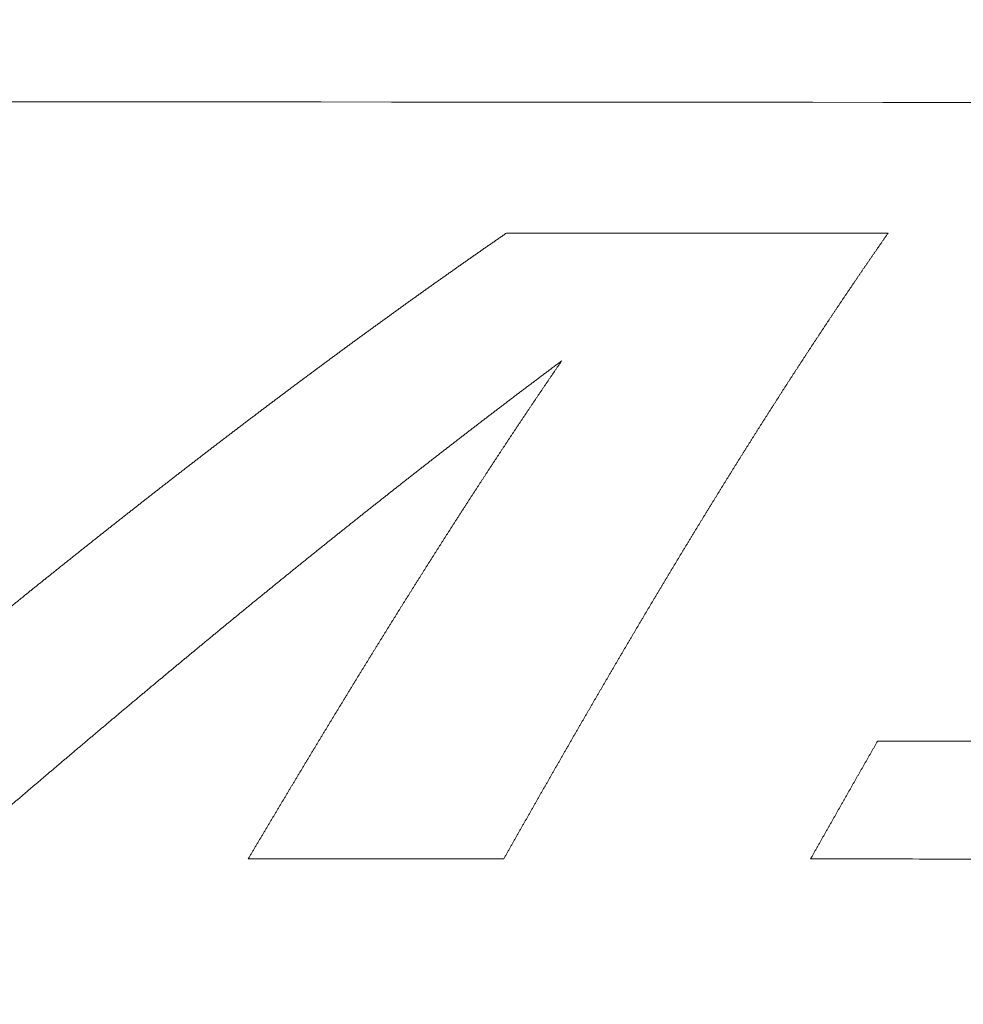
# Model space of a CAD drawing. Header units: millimetres. Extents: x 0 to 594, y 0 to 420.
# Tile 142 of 256: x 291.3 to 295.27, y 161.74 to 165.88. Entities that reach past the tile are written whole.
import ezdxf

# ---------------------------------------------------------------- set-up
doc = ezdxf.new("R2010")
doc.units = ezdxf.units.MM
doc.layers.add('1', color=7, linetype='Continuous', true_color=0xffffff)
doc.styles.add('Arial', font='txt')
doc.dimstyles.get("Standard").update_dxf_attribs({"dimtxt": 0.18, "dimasz": 0.18, "dimexe": 0.18, "dimexo": 0.0625, "dimgap": 0.09, "dimtad": 0, "dimtih": 1, "dimtoh": 1, "dimdec": 4, "dimzin": 0, "dimdsep": 46, "dimtxsty": 'Standard', "dimcen": 0.09, "dimadec": 0, "dimazin": 0, "dimtfac": 1, "dimtdec": 4, "dimtofl": 0, "dimtmove": 0, "dimatfit": 3, "dimfxl": 0, "dimtolj": 1, "dimtzin": 0, "dimarcsym": 0})

# ---------------------------------------------------------------- blocks, each defined once
blk = doc.blocks.new('_U8')
at = {"layer": '1', "color": 18, "lineweight": 18}
for p, q in [((226.9039, 215.3984), (226.9039, 196.8912)), ((318.5034, 149.327), (318.5034, 200.8912)), ((226.9039, 198.8912), (243.5405, 198.8912)), ((318.5034, 198.8912), (301.8668, 198.8912))]:
    blk.add_line(p, q, dxfattribs=at)
at = {"layer": '1', "color": 18}
for points in [[(226.9039, 198.8912), (230.4039, 199.8291), (230.4039, 197.9534)], [(318.5034, 198.8912), (315.0034, 197.9534), (315.0034, 199.8291)]]:
    blk.add_solid(points, dxfattribs=at)
at = {"layer": '1', "color": 18, "linetype": 'Continuous', "lineweight": 13, "char_height": 3.5, "attachment_point": 7, "line_spacing_factor": 1.047437, "style": 'Arial'}
for s, insert in [('\\fArial|b0|i0;\\W1.0000;LCG (DRY WEIGHT)', (255.1731, 196.2555)), ('\\fArial|b0|i0;\\W1.0000;1.8', (245.226, 196.2555))]:
    blk.add_mtext(s, dxfattribs=dict(at, insert=insert))
blk = doc.blocks.new('_U12')
at = {"layer": '1', "color": 18, "lineweight": 18}
for p, q in [((226.9039, 215.3984), (336.0772, 215.3984)), ((334.0772, 215.3984), (334.0772, 177.5008)), ((334.0772, 127.4368), (334.0772, 165.3344)), ((257.5135, 127.4368), (336.0772, 127.4368))]:
    blk.add_line(p, q, dxfattribs=at)
at = {"layer": '1', "color": 18}
for points in [[(334.0772, 215.3984), (335.015, 211.8984), (333.1393, 211.8984)], [(334.0772, 127.4368), (333.1393, 130.9368), (335.015, 130.9368)]]:
    blk.add_solid(points, dxfattribs=at)
at = {"layer": '1', "color": 18, "linetype": 'Continuous', "lineweight": 13, "char_height": 3.5, "attachment_point": 7, "rotation": 90, "line_spacing_factor": 1.047437, "style": 'Arial'}
for s, insert in [('\\fArial|b0|i0;\\W1.0000;LIFTING STROPS* EYE', (344.118, 145.1241)), ('\\fArial|b0|i0;\\W1.0000;1.76', (337.056, 166.9919))]:
    blk.add_mtext(s, dxfattribs=dict(at, insert=insert))

msp = doc.modelspace()

# ---------------------------------------------------------------- linework, layer by layer
at = {"layer": '1', "color": 155, "linetype": 'Continuous', "lineweight": 18}
msp.add_open_spline([(261.8275, 165.5564), (274.4391, 165.5484), (287.0508, 165.5407), (299.6624, 165.5328)], degree=3, dxfattribs=at)
at = {"layer": '1', "color": 155, "linetype": 'Continuous', "lineweight": 13}
for points, knots in [([(290.7787, 163.0164), (290.783, 163.0199), (290.7915, 163.027), (290.8042, 163.0376), (290.817, 163.0482), (290.8298, 163.0587), (290.8425, 163.0693), (290.8553, 163.0798), (290.8681, 163.0904), (290.8808, 163.1009), (290.8936, 163.1115), (290.9064, 163.122), (290.9191, 163.1325), (290.9319, 163.143), (290.9447, 163.1535), (290.9574, 163.164), (290.9702, 163.1745), (290.983, 163.185), (290.9957, 163.1955), (291.0085, 163.206), (291.0213, 163.2165), (291.034, 163.2269), (291.0468, 163.2374), (291.0596, 163.2478), (291.0723, 163.2583), (291.0851, 163.2687), (291.0979, 163.2792), (291.1106, 163.2896), (291.1234, 163.3), (291.1362, 163.3104), (291.1489, 163.3208), (291.1617, 163.3312), (291.1745, 163.3416), (291.1873, 163.352), (291.2, 163.3624), (291.2128, 163.3728), (291.2256, 163.3831), (291.2384, 163.3935), (291.2511, 163.4038), (291.2639, 163.4142), (291.2767, 163.4245), (291.2894, 163.4349), (291.3022, 163.4452), (291.315, 163.4555), (291.3278, 163.4658), (291.3406, 163.4761), (291.3533, 163.4864), (291.3661, 163.4967), (291.3789, 163.507), (291.3917, 163.5173), (291.4044, 163.5275), (291.4172, 163.5378), (291.43, 163.548), (291.4428, 163.5583), (291.4556, 163.5685), (291.4684, 163.5788), (291.4811, 163.589), (291.4939, 163.5992), (291.5067, 163.6094), (291.5195, 163.6196), (291.5323, 163.6298), (291.5451, 163.64), (291.5578, 163.6502), (291.5706, 163.6604), (291.5834, 163.6705), (291.5962, 163.6807), (291.609, 163.6908), (291.6218, 163.701), (291.6346, 163.7111), (291.6474, 163.7213), (291.6602, 163.7314), (291.673, 163.7415), (291.6858, 163.7516), (291.6986, 163.7617), (291.7114, 163.7718), (291.7242, 163.7819), (291.737, 163.7919), (291.7498, 163.802), (291.7626, 163.8121), (291.7754, 163.8221), (291.7882, 163.8322), (291.801, 163.8422), (291.8138, 163.8522), (291.8266, 163.8623), (291.8394, 163.8723), (291.8522, 163.8823), (291.865, 163.8923), (291.8778, 163.9023), (291.8906, 163.9123), (291.9034, 163.9222), (291.9162, 163.9322), (291.9291, 163.9422), (291.9419, 163.9521), (291.9547, 163.9621), (291.9675, 163.972), (291.9803, 163.9819), (291.9931, 163.9918), (292.006, 164.0018), (292.0188, 164.0117), (292.0316, 164.0216), (292.0444, 164.0314), (292.0573, 164.0413), (292.0701, 164.0512), (292.0829, 164.0611), (292.0957, 164.0709), (292.1086, 164.0808), (292.1214, 164.0906), (292.1342, 164.1004), (292.1471, 164.1102), (292.1599, 164.1201), (292.1727, 164.1299), (292.1856, 164.1397), (292.1984, 164.1495), (292.2113, 164.1592), (292.2241, 164.169), (292.2369, 164.1788), (292.2498, 164.1885), (292.2626, 164.1983), (292.2755, 164.208), (292.2883, 164.2177), (292.3012, 164.2275), (292.314, 164.2372), (292.3269, 164.2469), (292.3397, 164.2566), (292.3526, 164.2663), (292.3654, 164.2759), (292.3783, 164.2856), (292.3912, 164.2953), (292.404, 164.3049), (292.4169, 164.3146), (292.4298, 164.3242), (292.4426, 164.3338), (292.4555, 164.3435), (292.4684, 164.3531), (292.4812, 164.3627), (292.4941, 164.3723), (292.507, 164.3818), (292.5199, 164.3914), (292.5327, 164.401), (292.5456, 164.4105), (292.5585, 164.4201), (292.5714, 164.4296), (292.5843, 164.4392), (292.5972, 164.4487), (292.61, 164.4582), (292.6229, 164.4677), (292.6358, 164.4772), (292.6487, 164.4867), (292.6616, 164.4962), (292.6745, 164.5056), (292.6874, 164.5151), (292.7003, 164.5245), (292.7132, 164.534), (292.7261, 164.5434), (292.739, 164.5528), (292.7519, 164.5622), (292.7648, 164.5716), (292.7777, 164.581), (292.7907, 164.5904), (292.8036, 164.5998), (292.8165, 164.6092), (292.8294, 164.6185), (292.8423, 164.6279), (292.8553, 164.6372), (292.8682, 164.6466), (292.8811, 164.6559), (292.894, 164.6652), (292.907, 164.6745), (292.9199, 164.6838), (292.9328, 164.6931), (292.9458, 164.7024), (292.9587, 164.7116), (292.9717, 164.7209), (292.9846, 164.7301), (292.9975, 164.7394), (293.0105, 164.7486), (293.0234, 164.7578), (293.0364, 164.767), (293.0493, 164.7762), (293.0623, 164.7854), (293.0753, 164.7946), (293.0882, 164.8038), (293.1012, 164.8129), (293.1141, 164.8221), (293.1271, 164.8312), (293.1401, 164.8404), (293.1531, 164.8495), (293.166, 164.8586), (293.179, 164.8677), (293.192, 164.8768), (293.205, 164.8859), (293.2179, 164.895), (293.2309, 164.904), (293.2439, 164.9131), (293.2569, 164.9221), (293.2699, 164.9312), (293.2829, 164.9402), (293.2959, 164.9492), (293.3089, 164.9582), (293.3219, 164.9672), (293.3349, 164.9762), (293.3436, 164.9822), (293.3479, 164.9852)], [0, 0, 0, 0, 0.005, 0.01, 0.015, 0.02, 0.025, 0.03, 0.035, 0.04, 0.045, 0.05, 0.055001, 0.060001, 0.065001, 0.070001, 0.075001, 0.080001, 0.085001, 0.090001, 0.095002, 0.100002, 0.105002, 0.110002, 0.115002, 0.120002, 0.125003, 0.130003, 0.135003, 0.140003, 0.145003, 0.150004, 0.155004, 0.160004, 0.165004, 0.170004, 0.175005, 0.180005, 0.185005, 0.190005, 0.195005, 0.200006, 0.205006, 0.210006, 0.215006, 0.220007, 0.225007, 0.230007, 0.235007, 0.240007, 0.245008, 0.250008, 0.255008, 0.260008, 0.265009, 0.270009, 0.275009, 0.280009, 0.28501, 0.29001, 0.29501, 0.30001, 0.30501, 0.310011, 0.315011, 0.320011, 0.325011, 0.330011, 0.335012, 0.340012, 0.345012, 0.350012, 0.355012, 0.360012, 0.365013, 0.370013, 0.375013, 0.380013, 0.385013, 0.390013, 0.395014, 0.400014, 0.405014, 0.410014, 0.415014, 0.420014, 0.425014, 0.430014, 0.435015, 0.440015, 0.445015, 0.450015, 0.455015, 0.460015, 0.465015, 0.470015, 0.475015, 0.480015, 0.485015, 0.490015, 0.495015, 0.500015, 0.505015, 0.510015, 0.515015, 0.520015, 0.525015, 0.530015, 0.535015, 0.540015, 0.545015, 0.550015, 0.555015, 0.560015, 0.565015, 0.570015, 0.575015, 0.580015, 0.585015, 0.590015, 0.595015, 0.600015, 0.605015, 0.610014, 0.615014, 0.620014, 0.625014, 0.630014, 0.635014, 0.640014, 0.645014, 0.650013, 0.655013, 0.660013, 0.665013, 0.670013, 0.675013, 0.680012, 0.685012, 0.690012, 0.695012, 0.700012, 0.705011, 0.710011, 0.715011, 0.720011, 0.725011, 0.73001, 0.73501, 0.74001, 0.74501, 0.750009, 0.755009, 0.760009, 0.765009, 0.770008, 0.775008, 0.780008, 0.785008, 0.790007, 0.795007, 0.800007, 0.805007, 0.810006, 0.815006, 0.820006, 0.825006, 0.830005, 0.835005, 0.840005, 0.845005, 0.850004, 0.855004, 0.860004, 0.865004, 0.870004, 0.875003, 0.880003, 0.885003, 0.890003, 0.895002, 0.900002, 0.905002, 0.910002, 0.915002, 0.920002, 0.925001, 0.930001, 0.935001, 0.940001, 0.945001, 0.950001, 0.955001, 0.96, 0.965, 0.97, 0.975, 0.98, 0.985, 0.99, 0.995, 1, 1, 1, 1]), ([(294.9548, 164.9849), (294.9526, 164.9817), (294.9482, 164.9755), (294.9417, 164.9662), (294.9352, 164.9568), (294.9287, 164.9474), (294.9222, 164.938), (294.9157, 164.9286), (294.9092, 164.9192), (294.9027, 164.9098), (294.8961, 164.9004), (294.8896, 164.891), (294.8831, 164.8815), (294.8766, 164.8721), (294.8702, 164.8626), (294.8637, 164.8532), (294.8572, 164.8437), (294.8507, 164.8342), (294.8442, 164.8247), (294.8377, 164.8152), (294.8312, 164.8057), (294.8247, 164.7962), (294.8183, 164.7866), (294.8118, 164.7771), (294.8053, 164.7675), (294.7988, 164.758), (294.7924, 164.7484), (294.7859, 164.7388), (294.7794, 164.7293), (294.773, 164.7197), (294.7665, 164.7101), (294.76, 164.7004), (294.7536, 164.6908), (294.7471, 164.6812), (294.7407, 164.6716), (294.7342, 164.6619), (294.7277, 164.6523), (294.7213, 164.6426), (294.7148, 164.6329), (294.7084, 164.6232), (294.7019, 164.6136), (294.6955, 164.6039), (294.6891, 164.5941), (294.6826, 164.5844), (294.6762, 164.5747), (294.6697, 164.565), (294.6633, 164.5552), (294.6569, 164.5455), (294.6504, 164.5357), (294.644, 164.5259), (294.6376, 164.5162), (294.6311, 164.5064), (294.6247, 164.4966), (294.6183, 164.4868), (294.6119, 164.477), (294.6054, 164.4671), (294.599, 164.4573), (294.5926, 164.4475), (294.5862, 164.4376), (294.5798, 164.4278), (294.5734, 164.4179), (294.5669, 164.408), (294.5605, 164.3982), (294.5541, 164.3883), (294.5477, 164.3784), (294.5413, 164.3685), (294.5349, 164.3586), (294.5285, 164.3486), (294.5221, 164.3387), (294.5157, 164.3288), (294.5093, 164.3188), (294.5029, 164.3089), (294.4965, 164.2989), (294.4901, 164.2889), (294.4837, 164.2789), (294.4773, 164.269), (294.4709, 164.259), (294.4645, 164.249), (294.4581, 164.2389), (294.4517, 164.2289), (294.4454, 164.2189), (294.439, 164.2089), (294.4326, 164.1988), (294.4262, 164.1888), (294.4198, 164.1787), (294.4134, 164.1686), (294.4071, 164.1585), (294.4007, 164.1485), (294.3943, 164.1384), (294.3879, 164.1283), (294.3816, 164.1181), (294.3752, 164.108), (294.3688, 164.0979), (294.3624, 164.0878), (294.3561, 164.0776), (294.3497, 164.0675), (294.3433, 164.0573), (294.337, 164.0471), (294.3306, 164.037), (294.3242, 164.0268), (294.3179, 164.0166), (294.3115, 164.0064), (294.3051, 163.9962), (294.2988, 163.986), (294.2924, 163.9757), (294.2861, 163.9655), (294.2797, 163.9553), (294.2733, 163.945), (294.267, 163.9348), (294.2606, 163.9245), (294.2543, 163.9142), (294.2479, 163.904), (294.2416, 163.8937), (294.2352, 163.8834), (294.2289, 163.8731), (294.2225, 163.8628), (294.2162, 163.8524), (294.2098, 163.8421), (294.2035, 163.8318), (294.1971, 163.8215), (294.1908, 163.8111), (294.1844, 163.8007), (294.1781, 163.7904), (294.1718, 163.78), (294.1654, 163.7696), (294.1591, 163.7593), (294.1527, 163.7489), (294.1464, 163.7385), (294.1401, 163.7281), (294.1337, 163.7176), (294.1274, 163.7072), (294.121, 163.6968), (294.1147, 163.6863), (294.1084, 163.6759), (294.102, 163.6655), (294.0957, 163.655), (294.0894, 163.6445), (294.083, 163.634), (294.0767, 163.6236), (294.0704, 163.6131), (294.064, 163.6026), (294.0577, 163.5921), (294.0514, 163.5816), (294.045, 163.571), (294.0387, 163.5605), (294.0324, 163.55), (294.0261, 163.5395), (294.0197, 163.5289), (294.0134, 163.5183), (294.0071, 163.5078), (294.0008, 163.4972), (293.9944, 163.4866), (293.9881, 163.4761), (293.9818, 163.4655), (293.9755, 163.4549), (293.9691, 163.4443), (293.9628, 163.4337), (293.9565, 163.423), (293.9502, 163.4124), (293.9438, 163.4018), (293.9375, 163.3911), (293.9312, 163.3805), (293.9249, 163.3698), (293.9186, 163.3592), (293.9122, 163.3485), (293.9059, 163.3378), (293.8996, 163.3272), (293.8933, 163.3165), (293.887, 163.3058), (293.8806, 163.2951), (293.8743, 163.2844), (293.868, 163.2736), (293.8617, 163.2629), (293.8554, 163.2522), (293.8491, 163.2415), (293.8427, 163.2307), (293.8364, 163.22), (293.8301, 163.2092), (293.8238, 163.1985), (293.8175, 163.1877), (293.8112, 163.1769), (293.8048, 163.1661), (293.7985, 163.1553), (293.7922, 163.1445), (293.7859, 163.1337), (293.7796, 163.1229), (293.7733, 163.1121), (293.7669, 163.1013), (293.7606, 163.0905), (293.7543, 163.0796), (293.748, 163.0688), (293.7417, 163.0579), (293.7354, 163.0471), (293.729, 163.0362), (293.7227, 163.0254), (293.7164, 163.0145), (293.7101, 163.0036), (293.7038, 162.9927), (293.6975, 162.9818), (293.6912, 162.9709), (293.6848, 162.96), (293.6785, 162.9491), (293.6722, 162.9382), (293.6659, 162.9273), (293.6596, 162.9163), (293.6533, 162.9054), (293.647, 162.8944), (293.6406, 162.8835), (293.6343, 162.8725), (293.628, 162.8616), (293.6217, 162.8506), (293.6154, 162.8396), (293.6091, 162.8287), (293.6027, 162.8177), (293.5964, 162.8067), (293.5901, 162.7957), (293.5838, 162.7847), (293.5775, 162.7737), (293.5711, 162.7626), (293.5648, 162.7516), (293.5585, 162.7406), (293.5522, 162.7296), (293.5459, 162.7185), (293.5396, 162.7075), (293.5332, 162.6964), (293.5269, 162.6854), (293.5206, 162.6743), (293.5143, 162.6632), (293.508, 162.6522), (293.5016, 162.6411), (293.4953, 162.63), (293.489, 162.6189), (293.4827, 162.6078), (293.4763, 162.5967), (293.47, 162.5856), (293.4637, 162.5745), (293.4574, 162.5633), (293.451, 162.5522), (293.4447, 162.5411), (293.4384, 162.5299), (293.4321, 162.5188), (293.4257, 162.5076), (293.4194, 162.4965), (293.4131, 162.4853), (293.4068, 162.4742), (293.4004, 162.463), (293.3941, 162.4518), (293.3878, 162.4406), (293.3814, 162.4294), (293.3751, 162.4182), (293.3688, 162.407), (293.3624, 162.3958), (293.3561, 162.3846), (293.3498, 162.3734), (293.3434, 162.3622), (293.3392, 162.3547), (293.3371, 162.351)], [0, 0, 0, 0, 0.003937, 0.007874, 0.011811, 0.015748, 0.019685, 0.023622, 0.027559, 0.031496, 0.035433, 0.03937, 0.043306, 0.047243, 0.05118, 0.055117, 0.059054, 0.062991, 0.066928, 0.070865, 0.074801, 0.078738, 0.082675, 0.086612, 0.090549, 0.094486, 0.098422, 0.102359, 0.106296, 0.110233, 0.11417, 0.118106, 0.122043, 0.12598, 0.129917, 0.133854, 0.13779, 0.141727, 0.145664, 0.149601, 0.153538, 0.157474, 0.161411, 0.165348, 0.169285, 0.173221, 0.177158, 0.181095, 0.185032, 0.188969, 0.192905, 0.196842, 0.200779, 0.204716, 0.208652, 0.212589, 0.216526, 0.220463, 0.224399, 0.228336, 0.232273, 0.23621, 0.240147, 0.244083, 0.24802, 0.251957, 0.255894, 0.25983, 0.263767, 0.267704, 0.271641, 0.275578, 0.279514, 0.283451, 0.287388, 0.291325, 0.295262, 0.299198, 0.303135, 0.307072, 0.311009, 0.314946, 0.318883, 0.322819, 0.326756, 0.330693, 0.33463, 0.338567, 0.342504, 0.346441, 0.350377, 0.354314, 0.358251, 0.362188, 0.366125, 0.370062, 0.373999, 0.377936, 0.381872, 0.385809, 0.389746, 0.393683, 0.39762, 0.401557, 0.405494, 0.409431, 0.413368, 0.417305, 0.421242, 0.425179, 0.429116, 0.433053, 0.43699, 0.440927, 0.444863, 0.4488, 0.452737, 0.456674, 0.460611, 0.464548, 0.468485, 0.472422, 0.476359, 0.480296, 0.484233, 0.48817, 0.492108, 0.496045, 0.499982, 0.503919, 0.507856, 0.511793, 0.51573, 0.519667, 0.523604, 0.527541, 0.531478, 0.535415, 0.539352, 0.543289, 0.547226, 0.551163, 0.555101, 0.559038, 0.562975, 0.566912, 0.570849, 0.574786, 0.578723, 0.58266, 0.586597, 0.590535, 0.594472, 0.598409, 0.602346, 0.606283, 0.61022, 0.614157, 0.618095, 0.622032, 0.625969, 0.629906, 0.633843, 0.63778, 0.641718, 0.645655, 0.649592, 0.653529, 0.657466, 0.661404, 0.665341, 0.669278, 0.673215, 0.677152, 0.68109, 0.685027, 0.688964, 0.692901, 0.696838, 0.700776, 0.704713, 0.70865, 0.712587, 0.716524, 0.720462, 0.724399, 0.728336, 0.732273, 0.73621, 0.740148, 0.744085, 0.748022, 0.751959, 0.755897, 0.759834, 0.763771, 0.767708, 0.771645, 0.775583, 0.77952, 0.783457, 0.787394, 0.791332, 0.795269, 0.799206, 0.803143, 0.80708, 0.811018, 0.814955, 0.818892, 0.822829, 0.826766, 0.830704, 0.834641, 0.838578, 0.842515, 0.846452, 0.85039, 0.854327, 0.858264, 0.862201, 0.866138, 0.870076, 0.874013, 0.87795, 0.881887, 0.885824, 0.889761, 0.893699, 0.897636, 0.901573, 0.90551, 0.909447, 0.913384, 0.917321, 0.921259, 0.925196, 0.929133, 0.93307, 0.937007, 0.940944, 0.944881, 0.948818, 0.952755, 0.956693, 0.96063, 0.964567, 0.968504, 0.972441, 0.976378, 0.980315, 0.984252, 0.988189, 0.992126, 0.996063, 1, 1, 1, 1]), ([(293.5804, 164.4471), (293.5761, 164.4438), (293.5674, 164.4374), (293.5544, 164.4277), (293.5414, 164.418), (293.5284, 164.4082), (293.5154, 164.3985), (293.5025, 164.3888), (293.4895, 164.379), (293.4765, 164.3692), (293.4635, 164.3595), (293.4505, 164.3497), (293.4376, 164.3399), (293.4246, 164.3301), (293.4116, 164.3203), (293.3986, 164.3105), (293.3857, 164.3007), (293.3727, 164.2908), (293.3597, 164.281), (293.3468, 164.2711), (293.3338, 164.2613), (293.3208, 164.2514), (293.3079, 164.2415), (293.2949, 164.2316), (293.282, 164.2218), (293.269, 164.2118), (293.256, 164.2019), (293.2431, 164.192), (293.2301, 164.1821), (293.2172, 164.1721), (293.2042, 164.1622), (293.1913, 164.1522), (293.1783, 164.1423), (293.1654, 164.1323), (293.1525, 164.1223), (293.1395, 164.1123), (293.1266, 164.1023), (293.1136, 164.0923), (293.1007, 164.0823), (293.0878, 164.0723), (293.0748, 164.0622), (293.0619, 164.0522), (293.049, 164.0422), (293.036, 164.0321), (293.0231, 164.022), (293.0102, 164.012), (292.9972, 164.0019), (292.9843, 163.9918), (292.9714, 163.9817), (292.9585, 163.9716), (292.9455, 163.9615), (292.9326, 163.9513), (292.9197, 163.9412), (292.9068, 163.9311), (292.8939, 163.9209), (292.8809, 163.9107), (292.868, 163.9006), (292.8551, 163.8904), (292.8422, 163.8802), (292.8293, 163.87), (292.8164, 163.8598), (292.8035, 163.8496), (292.7906, 163.8394), (292.7776, 163.8292), (292.7647, 163.819), (292.7518, 163.8087), (292.7389, 163.7985), (292.726, 163.7882), (292.7131, 163.7779), (292.7002, 163.7677), (292.6873, 163.7574), (292.6744, 163.7471), (292.6615, 163.7368), (292.6486, 163.7265), (292.6357, 163.7162), (292.6228, 163.7059), (292.6099, 163.6956), (292.597, 163.6852), (292.5841, 163.6749), (292.5712, 163.6645), (292.5583, 163.6542), (292.5454, 163.6438), (292.5326, 163.6334), (292.5197, 163.6231), (292.5068, 163.6127), (292.4939, 163.6023), (292.481, 163.5919), (292.4681, 163.5815), (292.4552, 163.5711), (292.4423, 163.5606), (292.4294, 163.5502), (292.4166, 163.5398), (292.4037, 163.5293), (292.3908, 163.5189), (292.3779, 163.5084), (292.365, 163.4979), (292.3521, 163.4874), (292.3393, 163.477), (292.3264, 163.4665), (292.3135, 163.456), (292.3006, 163.4455), (292.2877, 163.435), (292.2748, 163.4244), (292.262, 163.4139), (292.2491, 163.4034), (292.2362, 163.3928), (292.2233, 163.3823), (292.2105, 163.3717), (292.1976, 163.3612), (292.1847, 163.3506), (292.1718, 163.34), (292.1589, 163.3294), (292.1461, 163.3189), (292.1332, 163.3083), (292.1203, 163.2976), (292.1074, 163.287), (292.0946, 163.2764), (292.0817, 163.2658), (292.0688, 163.2552), (292.056, 163.2445), (292.0431, 163.2339), (292.0302, 163.2232), (292.0173, 163.2126), (292.0045, 163.2019), (291.9916, 163.1912), (291.9787, 163.1806), (291.9658, 163.1699), (291.953, 163.1592), (291.9401, 163.1485), (291.9272, 163.1378), (291.9144, 163.1271), (291.9015, 163.1163), (291.8886, 163.1056), (291.8757, 163.0949), (291.8629, 163.0841), (291.85, 163.0734), (291.8371, 163.0627), (291.8243, 163.0519), (291.8114, 163.0411), (291.7985, 163.0304), (291.7856, 163.0196), (291.7728, 163.0088), (291.7599, 162.998), (291.747, 162.9872), (291.7342, 162.9764), (291.7213, 162.9656), (291.7084, 162.9548), (291.6955, 162.944), (291.6827, 162.9332), (291.6698, 162.9223), (291.6569, 162.9115), (291.6441, 162.9006), (291.6312, 162.8898), (291.6183, 162.8789), (291.6054, 162.8681), (291.5926, 162.8572), (291.5797, 162.8463), (291.5668, 162.8354), (291.5539, 162.8246), (291.5411, 162.8137), (291.5282, 162.8028), (291.5153, 162.7919), (291.5024, 162.781), (291.4896, 162.77), (291.4767, 162.7591), (291.4638, 162.7482), (291.4509, 162.7373), (291.4381, 162.7263), (291.4252, 162.7154), (291.4123, 162.7044), (291.3994, 162.6935), (291.3866, 162.6825), (291.3737, 162.6716), (291.3608, 162.6606), (291.3479, 162.6496), (291.335, 162.6386), (291.3222, 162.6276), (291.3093, 162.6167), (291.2964, 162.6057), (291.2835, 162.5947), (291.2706, 162.5836), (291.2578, 162.5726), (291.2449, 162.5616), (291.232, 162.5506), (291.2191, 162.5396), (291.2062, 162.5285), (291.1933, 162.5175), (291.1805, 162.5064), (291.1676, 162.4954), (291.1547, 162.4843), (291.1418, 162.4733), (291.1289, 162.4622), (291.116, 162.4511), (291.1031, 162.4401), (291.0902, 162.429), (291.0773, 162.4179), (291.0645, 162.4068), (291.0516, 162.3957), (291.0387, 162.3846), (291.0258, 162.3735), (291.0129, 162.3624), (291.0043, 162.355), (291, 162.3513)], [0, 0, 0, 0, 0.005, 0.01, 0.015, 0.02, 0.025, 0.03, 0.035, 0.04, 0.045, 0.05, 0.054999, 0.059999, 0.064999, 0.069999, 0.074999, 0.079999, 0.084999, 0.089999, 0.094999, 0.099998, 0.104998, 0.109998, 0.114998, 0.119998, 0.124998, 0.129998, 0.134997, 0.139997, 0.144997, 0.149997, 0.154997, 0.159997, 0.164997, 0.169996, 0.174996, 0.179996, 0.184996, 0.189996, 0.194996, 0.199995, 0.204995, 0.209995, 0.214995, 0.219995, 0.224995, 0.229994, 0.234994, 0.239994, 0.244994, 0.249994, 0.254994, 0.259994, 0.264993, 0.269993, 0.274993, 0.279993, 0.284993, 0.289993, 0.294993, 0.299993, 0.304992, 0.309992, 0.314992, 0.319992, 0.324992, 0.329992, 0.334992, 0.339992, 0.344992, 0.349991, 0.354991, 0.359991, 0.364991, 0.369991, 0.374991, 0.379991, 0.384991, 0.389991, 0.394991, 0.399991, 0.404991, 0.409991, 0.414991, 0.419991, 0.42499, 0.42999, 0.43499, 0.43999, 0.44499, 0.44999, 0.45499, 0.45999, 0.46499, 0.46999, 0.47499, 0.47999, 0.48499, 0.48999, 0.49499, 0.49999, 0.50499, 0.509991, 0.514991, 0.519991, 0.524991, 0.529991, 0.534991, 0.539991, 0.544991, 0.549991, 0.554991, 0.559991, 0.564991, 0.569991, 0.574991, 0.579991, 0.584991, 0.589992, 0.594992, 0.599992, 0.604992, 0.609992, 0.614992, 0.619992, 0.624992, 0.629992, 0.634992, 0.639993, 0.644993, 0.649993, 0.654993, 0.659993, 0.664993, 0.669993, 0.674993, 0.679993, 0.684994, 0.689994, 0.694994, 0.699994, 0.704994, 0.709994, 0.714994, 0.719995, 0.724995, 0.729995, 0.734995, 0.739995, 0.744995, 0.749995, 0.754996, 0.759996, 0.764996, 0.769996, 0.774996, 0.779996, 0.784996, 0.789996, 0.794997, 0.799997, 0.804997, 0.809997, 0.814997, 0.819997, 0.824997, 0.829998, 0.834998, 0.839998, 0.844998, 0.849998, 0.854998, 0.859998, 0.864998, 0.869998, 0.874999, 0.879999, 0.884999, 0.889999, 0.894999, 0.899999, 0.904999, 0.909999, 0.914999, 0.919999, 0.924999, 0.93, 0.935, 0.94, 0.945, 0.95, 0.955, 0.96, 0.965, 0.97, 0.975, 0.98, 0.985, 0.99, 0.995, 1, 1, 1, 1]), ([(292.2614, 162.3515), (292.2636, 162.3552), (292.268, 162.3626), (292.2746, 162.3737), (292.2812, 162.3848), (292.2878, 162.3959), (292.2944, 162.407), (292.301, 162.4181), (292.3075, 162.4292), (292.3141, 162.4402), (292.3207, 162.4513), (292.3273, 162.4624), (292.3339, 162.4734), (292.3405, 162.4845), (292.347, 162.4955), (292.3536, 162.5066), (292.3602, 162.5176), (292.3668, 162.5286), (292.3734, 162.5397), (292.3799, 162.5507), (292.3865, 162.5617), (292.3931, 162.5727), (292.3997, 162.5837), (292.4063, 162.5947), (292.4128, 162.6057), (292.4194, 162.6167), (292.426, 162.6276), (292.4326, 162.6386), (292.4391, 162.6496), (292.4457, 162.6605), (292.4523, 162.6715), (292.4589, 162.6825), (292.4654, 162.6934), (292.472, 162.7043), (292.4786, 162.7153), (292.4851, 162.7262), (292.4917, 162.7371), (292.4983, 162.748), (292.5049, 162.7589), (292.5114, 162.7698), (292.518, 162.7807), (292.5246, 162.7916), (292.5312, 162.8025), (292.5377, 162.8134), (292.5443, 162.8243), (292.5509, 162.8351), (292.5574, 162.846), (292.564, 162.8569), (292.5706, 162.8677), (292.5771, 162.8786), (292.5837, 162.8894), (292.5903, 162.9002), (292.5969, 162.9111), (292.6034, 162.9219), (292.61, 162.9327), (292.6166, 162.9435), (292.6231, 162.9543), (292.6297, 162.9651), (292.6363, 162.9759), (292.6428, 162.9867), (292.6494, 162.9974), (292.656, 163.0082), (292.6625, 163.019), (292.6691, 163.0297), (292.6757, 163.0405), (292.6822, 163.0512), (292.6888, 163.062), (292.6954, 163.0727), (292.702, 163.0834), (292.7085, 163.0942), (292.7151, 163.1049), (292.7217, 163.1156), (292.7282, 163.1263), (292.7348, 163.137), (292.7414, 163.1477), (292.7479, 163.1583), (292.7545, 163.169), (292.7611, 163.1797), (292.7676, 163.1903), (292.7742, 163.201), (292.7808, 163.2117), (292.7874, 163.2223), (292.7939, 163.2329), (292.8005, 163.2436), (292.8071, 163.2542), (292.8136, 163.2648), (292.8202, 163.2754), (292.8268, 163.286), (292.8334, 163.2966), (292.8399, 163.3072), (292.8465, 163.3178), (292.8531, 163.3284), (292.8596, 163.3389), (292.8662, 163.3495), (292.8728, 163.36), (292.8794, 163.3706), (292.8859, 163.3811), (292.8925, 163.3917), (292.8991, 163.4022), (292.9057, 163.4127), (292.9122, 163.4232), (292.9188, 163.4337), (292.9254, 163.4442), (292.932, 163.4547), (292.9385, 163.4652), (292.9451, 163.4757), (292.9517, 163.4862), (292.9583, 163.4966), (292.9649, 163.5071), (292.9714, 163.5176), (292.978, 163.528), (292.9846, 163.5384), (292.9912, 163.5489), (292.9978, 163.5593), (293.0044, 163.5697), (293.0109, 163.5801), (293.0175, 163.5905), (293.0241, 163.6009), (293.0307, 163.6113), (293.0373, 163.6217), (293.0439, 163.6321), (293.0504, 163.6424), (293.057, 163.6528), (293.0636, 163.6631), (293.0702, 163.6735), (293.0768, 163.6838), (293.0834, 163.6942), (293.09, 163.7045), (293.0966, 163.7148), (293.1032, 163.7251), (293.1098, 163.7354), (293.1163, 163.7457), (293.1229, 163.756), (293.1295, 163.7663), (293.1361, 163.7765), (293.1427, 163.7868), (293.1493, 163.7971), (293.1559, 163.8073), (293.1625, 163.8175), (293.1691, 163.8278), (293.1757, 163.838), (293.1823, 163.8482), (293.1889, 163.8584), (293.1955, 163.8686), (293.2021, 163.8788), (293.2087, 163.889), (293.2154, 163.8992), (293.222, 163.9094), (293.2286, 163.9195), (293.2352, 163.9297), (293.2418, 163.9399), (293.2484, 163.95), (293.255, 163.9601), (293.2616, 163.9703), (293.2682, 163.9804), (293.2748, 163.9905), (293.2815, 164.0006), (293.2881, 164.0107), (293.2947, 164.0208), (293.3013, 164.0309), (293.3079, 164.0409), (293.3146, 164.051), (293.3212, 164.0611), (293.3278, 164.0711), (293.3344, 164.0812), (293.3411, 164.0912), (293.3477, 164.1012), (293.3543, 164.1112), (293.3609, 164.1213), (293.3676, 164.1313), (293.3742, 164.1412), (293.3808, 164.1512), (293.3875, 164.1612), (293.3941, 164.1712), (293.4007, 164.1811), (293.4074, 164.1911), (293.414, 164.2011), (293.4206, 164.211), (293.4273, 164.2209), (293.4339, 164.2308), (293.4406, 164.2408), (293.4472, 164.2507), (293.4539, 164.2606), (293.4605, 164.2705), (293.4672, 164.2803), (293.4738, 164.2902), (293.4805, 164.3001), (293.4871, 164.3099), (293.4938, 164.3198), (293.5004, 164.3296), (293.5071, 164.3395), (293.5137, 164.3493), (293.5204, 164.3591), (293.5271, 164.3689), (293.5337, 164.3787), (293.5404, 164.3885), (293.5471, 164.3983), (293.5537, 164.4081), (293.5604, 164.4178), (293.5671, 164.4276), (293.5737, 164.4373), (293.5782, 164.4438), (293.5804, 164.4471)], [0, 0, 0, 0, 0.005, 0.01, 0.015, 0.02, 0.025, 0.03, 0.035, 0.04, 0.045, 0.05, 0.055, 0.06, 0.065, 0.07, 0.075, 0.08, 0.085001, 0.090001, 0.095001, 0.100001, 0.105001, 0.110001, 0.115001, 0.120001, 0.125001, 0.130001, 0.135001, 0.140001, 0.145001, 0.150002, 0.155002, 0.160002, 0.165002, 0.170002, 0.175002, 0.180002, 0.185002, 0.190002, 0.195002, 0.200002, 0.205003, 0.210003, 0.215003, 0.220003, 0.225003, 0.230003, 0.235003, 0.240003, 0.245003, 0.250003, 0.255004, 0.260004, 0.265004, 0.270004, 0.275004, 0.280004, 0.285004, 0.290004, 0.295004, 0.300004, 0.305005, 0.310005, 0.315005, 0.320005, 0.325005, 0.330005, 0.335005, 0.340005, 0.345005, 0.350005, 0.355005, 0.360005, 0.365006, 0.370006, 0.375006, 0.380006, 0.385006, 0.390006, 0.395006, 0.400006, 0.405006, 0.410006, 0.415006, 0.420006, 0.425006, 0.430006, 0.435006, 0.440007, 0.445007, 0.450007, 0.455007, 0.460007, 0.465007, 0.470007, 0.475007, 0.480007, 0.485007, 0.490007, 0.495007, 0.500007, 0.505007, 0.510007, 0.515007, 0.520007, 0.525007, 0.530007, 0.535007, 0.540007, 0.545007, 0.550007, 0.555007, 0.560007, 0.565007, 0.570007, 0.575007, 0.580007, 0.585007, 0.590007, 0.595007, 0.600007, 0.605007, 0.610007, 0.615006, 0.620006, 0.625006, 0.630006, 0.635006, 0.640006, 0.645006, 0.650006, 0.655006, 0.660006, 0.665006, 0.670006, 0.675006, 0.680006, 0.685006, 0.690005, 0.695005, 0.700005, 0.705005, 0.710005, 0.715005, 0.720005, 0.725005, 0.730005, 0.735005, 0.740005, 0.745004, 0.750004, 0.755004, 0.760004, 0.765004, 0.770004, 0.775004, 0.780004, 0.785004, 0.790003, 0.795003, 0.800003, 0.805003, 0.810003, 0.815003, 0.820003, 0.825003, 0.830003, 0.835002, 0.840002, 0.845002, 0.850002, 0.855002, 0.860002, 0.865002, 0.870002, 0.875002, 0.880001, 0.885001, 0.890001, 0.895001, 0.900001, 0.905001, 0.910001, 0.915001, 0.920001, 0.925001, 0.930001, 0.935, 0.94, 0.945, 0.95, 0.955, 0.96, 0.965, 0.97, 0.975, 0.98, 0.985, 0.99, 0.995, 1, 1, 1, 1]), ([(294.6286, 162.3505), (294.6306, 162.3542), (294.6347, 162.3614), (294.6409, 162.3723), (294.6471, 162.3833), (294.6532, 162.3942), (294.6594, 162.405), (294.6655, 162.4159), (294.6717, 162.4268), (294.6778, 162.4377), (294.684, 162.4486), (294.6901, 162.4594), (294.6963, 162.4703), (294.7024, 162.4812), (294.7086, 162.492), (294.7147, 162.5029), (294.7209, 162.5137), (294.727, 162.5245), (294.7331, 162.5354), (294.7393, 162.5462), (294.7454, 162.557), (294.7516, 162.5678), (294.7577, 162.5786), (294.7639, 162.5894), (294.77, 162.6002), (294.7762, 162.611), (294.7823, 162.6218), (294.7884, 162.6326), (294.7946, 162.6434), (294.8007, 162.6541), (294.8069, 162.6649), (294.813, 162.6757), (294.8191, 162.6864), (294.8253, 162.6972), (294.8314, 162.7079), (294.8376, 162.7187), (294.8437, 162.7294), (294.8498, 162.7401), (294.856, 162.7508), (294.8621, 162.7615), (294.8683, 162.7723), (294.8744, 162.783), (294.8805, 162.7937), (294.8867, 162.8043), (294.8928, 162.815), (294.8989, 162.8257), (294.9051, 162.8364), (294.9092, 162.8435), (294.9112, 162.8471)], [0, 0, 0, 0, 0.021739, 0.043478, 0.065217, 0.086957, 0.108696, 0.130435, 0.152174, 0.173913, 0.195652, 0.217391, 0.23913, 0.26087, 0.282609, 0.304348, 0.326087, 0.347826, 0.369565, 0.391304, 0.413043, 0.434783, 0.456522, 0.478261, 0.5, 0.521739, 0.543478, 0.565217, 0.586957, 0.608696, 0.630435, 0.652174, 0.673913, 0.695652, 0.717391, 0.73913, 0.76087, 0.782609, 0.804348, 0.826087, 0.847826, 0.869565, 0.891304, 0.913043, 0.934783, 0.956522, 0.978261, 1, 1, 1, 1]), ([(294.9112, 162.8471), (295.2174, 162.847), (295.8299, 162.8468), (296.7485, 162.8466), (297.3609, 162.8464), (297.6672, 162.8463)], [0, 0, 0, 0, 0.333332, 0.666665, 1, 1, 1, 1]), ([(297.5664, 162.3498), (297.4848, 162.3498), (297.3216, 162.3498), (297.0768, 162.3498), (296.832, 162.3499), (296.5871, 162.35), (296.3423, 162.35), (296.0975, 162.3501), (295.8527, 162.3502), (295.6079, 162.3502), (295.363, 162.3503), (295.1182, 162.3504), (294.8734, 162.3505), (294.7102, 162.3505), (294.6286, 162.3505)], [0, 0, 0, 0, 0.083334, 0.166667, 0.250001, 0.333335, 0.416669, 0.500003, 0.583336, 0.666669, 0.750001, 0.833334, 0.916667, 1, 1, 1, 1])]:
    msp.add_open_spline(points, degree=3, knots=knots, dxfattribs=at)
for points in [[(293.3479, 164.9852), (293.8835, 164.9851), (294.4191, 164.985), (294.9548, 164.9849)], [(293.3371, 162.351), (292.9786, 162.3512), (292.62, 162.3513), (292.2614, 162.3515)]]:
    msp.add_open_spline(points, degree=3, dxfattribs=at)
at = {"layer": '1', "color": 155, "linetype": 'Continuous', "lineweight": 18}
for points, knots in [([(314.1626, 146.3749), (310.3422, 146.3831), (306.5218, 146.3912), (298.8809, 146.4075), (291.24, 146.4238), (283.5992, 146.44), (275.9583, 146.4563), (272.1379, 146.4644), (266.4072, 146.4766), (264.497, 146.4807), (261.6317, 146.4869), (260.199, 146.4899), (258.7663, 146.493), (257.8112, 146.495), (257.3337, 146.496), (254.9459, 146.5011), (253.0357, 146.5053), (249.2153, 146.5152), (247.305, 146.5208), (243.4846, 146.5348), (241.5744, 146.5432), (237.754, 146.564), (235.8438, 146.5764), (232.0235, 146.6066), (230.1133, 146.6243), (227.7256, 146.6506), (227.2481, 146.656), (226.293, 146.6674), (225.8155, 146.6733), (224.3829, 146.6917), (223.4279, 146.7048), (221.5179, 146.7331), (220.5629, 146.7483), (218.6531, 146.7808), (216.7434, 146.8156), (214.8338, 146.8554), (212.9242, 146.8982), (211.9695, 146.9211), (209.1056, 146.9944), (207.1965, 147.0497), (204.3332, 147.1442), (203.3788, 147.1777), (201.4702, 147.2487), (200.516, 147.2863), (198.6076, 147.3661), (197.6536, 147.4082), (195.7455, 147.4973), (194.7916, 147.5443), (192.8839, 147.6435), (191.9301, 147.6958), (190.4996, 147.7783), (190.0228, 147.8065), (189.0692, 147.8644), (188.5924, 147.8941), (187.1623, 147.9854), (186.2091, 148.0492), (184.3034, 148.1832), (183.3508, 148.2535), (181.4462, 148.4008), (180.4942, 148.4779), (178.5908, 148.6394), (177.6395, 148.7238), (175.7374, 148.9006), (174.7867, 148.993), (172.8861, 149.1862), (171.9362, 149.2871), (170.7492, 149.419), (170.3932, 149.459), (170.0372, 149.4997), (169.7999, 149.5269), (169.6812, 149.5406), (169.0881, 149.6095), (168.6137, 149.6658), (167.6654, 149.7809), (167.1915, 149.8397), (166.244, 149.9598), (165.7704, 150.0211), (164.8237, 150.1464), (164.3506, 150.2104), (163.4048, 150.3412), (162.9322, 150.408), (162.2235, 150.5104), (161.9873, 150.5449), (161.5151, 150.6146), (161.2791, 150.6498), (160.8071, 150.7212), (160.5712, 150.7572), (160.0996, 150.8303), (159.8638, 150.8672), (159.1567, 150.9796), (158.6857, 151.0563), (157.7441, 151.2138), (157.2737, 151.2946), (156.3335, 151.4603), (155.8637, 151.5454), (154.9249, 151.7199), (154.4559, 151.8095), (153.5186, 151.9936), (153.0504, 152.0881), (152.1148, 152.2824), (151.5889, 152.3947), (151.0637, 152.5106), (150.947, 152.5364), (150.8886, 152.5494), (150.7136, 152.5884), (150.597, 152.6146), (150.2474, 152.6938), (150.0145, 152.7473), (149.3168, 152.91), (148.8526, 153.0214), (147.9265, 153.2508), (147.4646, 153.3688), (146.5431, 153.6119), (146.0836, 153.737), (145.1673, 153.995), (144.7104, 154.1279), (144.0274, 154.3337), (143.8001, 154.4034), (143.3463, 154.5451), (143.1197, 154.6171), (142.6675, 154.7635), (142.2161, 154.9123), (141.7664, 155.0662), (141.3177, 155.2228), (141.0938, 155.3024), (140.6469, 155.4646), (140.424, 155.5472), (139.9792, 155.7153), (139.7573, 155.8009), (139.3147, 155.9755), (139.094, 156.0644), (138.6537, 156.2458), (138.4342, 156.3382), (137.9964, 156.527), (137.7782, 156.6233), (137.3431, 156.82), (137.1263, 156.9204), (136.6943, 157.1259), (136.479, 157.2309), (136.0502, 157.4459), (135.8367, 157.5559), (135.5178, 157.725), (135.3852, 157.7964), (135.253, 157.8689), (135.2002, 157.898), (135.1738, 157.9126), (135.0946, 157.9565), (135.042, 157.9859), (134.7793, 158.134), (134.5711, 158.255), (134.2618, 158.4409), (134.1593, 158.5037), (133.9552, 158.6306), (133.8538, 158.6948), (133.652, 158.825), (133.5518, 158.8908), (133.3524, 159.0243), (133.2534, 159.0919), (133.0566, 159.2289), (132.9589, 159.2983), (132.7649, 159.4392), (132.6685, 159.5106), (132.4774, 159.6555), (132.3827, 159.729), (132.1947, 159.8784), (132.1016, 159.9542), (131.9171, 160.1083), (131.8257, 160.1866), (131.6449, 160.3459), (131.5555, 160.4269), (131.423, 160.5506), (131.3572, 160.6131), (131.2811, 160.6869), (131.2486, 160.7188), (131.227, 160.7401), (131.2163, 160.7508), (131.1194, 160.8472), (131.035, 160.9341), (130.8696, 161.1106), (130.7887, 161.2002), (130.6307, 161.3823), (130.5536, 161.4749), (130.4037, 161.6633), (130.3309, 161.7591), (130.2253, 161.9056), (130.1907, 161.9549), (130.1227, 162.0545), (130.0893, 162.1047), (130.024, 162.2063), (129.992, 162.2576), (129.9294, 162.3613), (129.8988, 162.4137), (129.8542, 162.4932), (129.8358, 162.5265), (129.8177, 162.5601), (129.8105, 162.5735), (129.8069, 162.5803), (129.7962, 162.6005), (129.7891, 162.614), (129.754, 162.6816), (129.7269, 162.736), (129.6966, 162.7996), (129.6925, 162.8084), (129.6884, 162.8171)], [0, 0, 0, 0, 0.061059, 0.061059, 0.122119, 0.183178, 0.183178, 0.244238, 0.244238, 0.274767, 0.274767, 0.290032, 0.297664, 0.297664, 0.305297, 0.305297, 0.335827, 0.335827, 0.366356, 0.366356, 0.396886, 0.396886, 0.427416, 0.427416, 0.457945, 0.457945, 0.465578, 0.465578, 0.47321, 0.47321, 0.488475, 0.488475, 0.50374, 0.50374, 0.519005, 0.53427, 0.53427, 0.549534, 0.549534, 0.580064, 0.580064, 0.595329, 0.595329, 0.610594, 0.610594, 0.625859, 0.625859, 0.641123, 0.641123, 0.656388, 0.656388, 0.664021, 0.664021, 0.671653, 0.671653, 0.686918, 0.686918, 0.702183, 0.702183, 0.717448, 0.717448, 0.732713, 0.732713, 0.747977, 0.747977, 0.763242, 0.763242, 0.767058, 0.768967, 0.768967, 0.770875, 0.770875, 0.778507, 0.778507, 0.78614, 0.78614, 0.793772, 0.793772, 0.801404, 0.801404, 0.809037, 0.809037, 0.812853, 0.812853, 0.816669, 0.816669, 0.820485, 0.820485, 0.824302, 0.824302, 0.831934, 0.831934, 0.839566, 0.839566, 0.847199, 0.847199, 0.854831, 0.854831, 0.862464, 0.862464, 0.870096, 0.87105, 0.87105, 0.872004, 0.872004, 0.873912, 0.873912, 0.877729, 0.877729, 0.885361, 0.885361, 0.892993, 0.892993, 0.900626, 0.900626, 0.908258, 0.908258, 0.912074, 0.912074, 0.915891, 0.915891, 0.919707, 0.923523, 0.923523, 0.927339, 0.927339, 0.931156, 0.931156, 0.934972, 0.934972, 0.938788, 0.938788, 0.942604, 0.942604, 0.94642, 0.94642, 0.950237, 0.950237, 0.954053, 0.954053, 0.957869, 0.957869, 0.959777, 0.960254, 0.960254, 0.960731, 0.960731, 0.961685, 0.961685, 0.965501, 0.965501, 0.96741, 0.96741, 0.969318, 0.969318, 0.971226, 0.971226, 0.973134, 0.973134, 0.975042, 0.975042, 0.97695, 0.97695, 0.978858, 0.978858, 0.980766, 0.980766, 0.982674, 0.982674, 0.984583, 0.984583, 0.985537, 0.986014, 0.986252, 0.986252, 0.986491, 0.986491, 0.988399, 0.988399, 0.990307, 0.990307, 0.992215, 0.992215, 0.994123, 0.994123, 0.995077, 0.995077, 0.996031, 0.996031, 0.996985, 0.996985, 0.997939, 0.997939, 0.998416, 0.998536, 0.998536, 0.998655, 0.998655, 0.998893, 0.998893, 0.999847, 0.999847, 1, 1, 1, 1]), ([(129.6884, 162.8171), (129.6925, 162.8084), (129.6966, 162.7996), (129.7269, 162.736), (129.754, 162.6816), (129.7891, 162.614), (129.7962, 162.6005), (129.8069, 162.5803), (129.8105, 162.5735), (129.8177, 162.5601), (129.8358, 162.5265), (129.8542, 162.4932), (129.8988, 162.4137), (129.9294, 162.3613), (129.992, 162.2576), (130.024, 162.2063), (130.0893, 162.1047), (130.1227, 162.0545), (130.1907, 161.9549), (130.2253, 161.9056), (130.3309, 161.7591), (130.4037, 161.6633), (130.5536, 161.4749), (130.6307, 161.3823), (130.7887, 161.2002), (130.8696, 161.1106), (131.035, 160.9341), (131.1194, 160.8472), (131.2163, 160.7508), (131.227, 160.7401), (131.2486, 160.7188), (131.2811, 160.6869), (131.3572, 160.6131), (131.423, 160.5506), (131.5555, 160.4269), (131.6449, 160.3459), (131.8257, 160.1866), (131.9171, 160.1083), (132.1016, 159.9542), (132.1947, 159.8784), (132.3827, 159.729), (132.4774, 159.6555), (132.6685, 159.5106), (132.7649, 159.4392), (132.9589, 159.2983), (133.0566, 159.2289), (133.2534, 159.0919), (133.3524, 159.0243), (133.5518, 158.8908), (133.652, 158.825), (133.8538, 158.6948), (133.9552, 158.6306), (134.1593, 158.5037), (134.2618, 158.4409), (134.5711, 158.255), (134.7793, 158.134), (135.042, 157.9859), (135.0946, 157.9565), (135.1738, 157.9126), (135.2002, 157.898), (135.253, 157.8689), (135.3852, 157.7964), (135.5178, 157.725), (135.8367, 157.5559), (136.0502, 157.4459), (136.479, 157.2309), (136.6943, 157.1259), (137.1263, 156.9204), (137.3431, 156.82), (137.7782, 156.6233), (137.9964, 156.527), (138.4342, 156.3382), (138.6537, 156.2458), (139.094, 156.0644), (139.3147, 155.9755), (139.7573, 155.8009), (139.9792, 155.7153), (140.424, 155.5472), (140.6469, 155.4646), (141.0938, 155.3024), (141.3177, 155.2228), (141.7664, 155.0662), (142.2161, 154.9123), (142.6675, 154.7635), (143.1197, 154.6171), (143.3463, 154.5451), (143.8001, 154.4034), (144.0274, 154.3337), (144.7104, 154.1279), (145.1673, 153.995), (146.0836, 153.737), (146.5431, 153.6119), (147.4646, 153.3688), (147.9265, 153.2508), (148.8526, 153.0214), (149.3168, 152.91), (150.0145, 152.7473), (150.2474, 152.6938), (150.597, 152.6146), (150.7136, 152.5884), (150.8886, 152.5494), (150.947, 152.5364), (151.0637, 152.5106), (151.5889, 152.3947), (152.1148, 152.2824), (153.0504, 152.0881), (153.5186, 151.9936), (154.4559, 151.8095), (154.9249, 151.7199), (155.8637, 151.5454), (156.3335, 151.4603), (157.2737, 151.2946), (157.7441, 151.2138), (158.6857, 151.0563), (159.1567, 150.9796), (159.8638, 150.8672), (160.0996, 150.8303), (160.5712, 150.7572), (160.8071, 150.7212), (161.2791, 150.6498), (161.5151, 150.6146), (161.9873, 150.5449), (162.2235, 150.5104), (162.9322, 150.408), (163.4048, 150.3412), (164.3506, 150.2104), (164.8237, 150.1464), (165.7704, 150.0211), (166.244, 149.9598), (167.1915, 149.8397), (167.6654, 149.7809), (168.6137, 149.6658), (169.0881, 149.6095), (169.6812, 149.5406), (169.7999, 149.5269), (170.0372, 149.4997), (170.3932, 149.459), (170.7492, 149.419), (171.9362, 149.2871), (172.8861, 149.1862), (174.7867, 148.993), (175.7374, 148.9006), (177.6395, 148.7238), (178.5908, 148.6394), (180.4942, 148.4779), (181.4462, 148.4008), (183.3508, 148.2535), (184.3034, 148.1832), (186.2091, 148.0492), (187.1623, 147.9854), (188.5924, 147.8941), (189.0692, 147.8644), (190.0228, 147.8065), (190.4996, 147.7783), (191.9301, 147.6958), (192.8839, 147.6435), (194.7916, 147.5443), (195.7455, 147.4973), (197.6536, 147.4082), (198.6076, 147.3661), (200.516, 147.2863), (201.4702, 147.2487), (203.3788, 147.1777), (204.3332, 147.1442), (207.1965, 147.0497), (209.1056, 146.9944), (211.9695, 146.9211), (212.9242, 146.8982), (214.8338, 146.8554), (216.7434, 146.8156), (218.6531, 146.7808), (220.5629, 146.7483), (221.5179, 146.7331), (223.4279, 146.7048), (224.3829, 146.6917), (225.8155, 146.6733), (226.293, 146.6674), (227.2481, 146.656), (227.7256, 146.6506), (230.1133, 146.6243), (232.0235, 146.6066), (235.8438, 146.5764), (237.754, 146.564), (241.5744, 146.5432), (243.4846, 146.5348), (247.305, 146.5208), (249.2153, 146.5152), (253.0357, 146.5053), (254.9459, 146.5011), (257.3337, 146.496), (257.8112, 146.495), (258.7663, 146.493), (260.199, 146.4899), (261.6317, 146.4869), (264.497, 146.4807), (266.4072, 146.4766), (272.1379, 146.4644), (275.9583, 146.4563), (283.5992, 146.44), (291.24, 146.4238), (298.8809, 146.4075), (306.5218, 146.3912), (310.3422, 146.3831), (314.1626, 146.3749)], [0, 0, 0, 0, 0.000153, 0.000153, 0.001107, 0.001107, 0.001345, 0.001345, 0.001464, 0.001464, 0.001584, 0.002061, 0.002061, 0.003015, 0.003015, 0.003969, 0.003969, 0.004923, 0.004923, 0.005877, 0.005877, 0.007785, 0.007785, 0.009693, 0.009693, 0.011601, 0.011601, 0.013509, 0.013509, 0.013748, 0.013748, 0.013986, 0.014463, 0.015417, 0.015417, 0.017326, 0.017326, 0.019234, 0.019234, 0.021142, 0.021142, 0.02305, 0.02305, 0.024958, 0.024958, 0.026866, 0.026866, 0.028774, 0.028774, 0.030682, 0.030682, 0.03259, 0.03259, 0.034499, 0.034499, 0.038315, 0.038315, 0.039269, 0.039269, 0.039746, 0.039746, 0.040223, 0.042131, 0.042131, 0.045947, 0.045947, 0.049763, 0.049763, 0.05358, 0.05358, 0.057396, 0.057396, 0.061212, 0.061212, 0.065028, 0.065028, 0.068844, 0.068844, 0.072661, 0.072661, 0.076477, 0.076477, 0.080293, 0.084109, 0.084109, 0.087926, 0.087926, 0.091742, 0.091742, 0.099374, 0.099374, 0.107007, 0.107007, 0.114639, 0.114639, 0.122271, 0.122271, 0.126088, 0.126088, 0.127996, 0.127996, 0.12895, 0.12895, 0.129904, 0.137536, 0.137536, 0.145169, 0.145169, 0.152801, 0.152801, 0.160434, 0.160434, 0.168066, 0.168066, 0.175698, 0.175698, 0.179515, 0.179515, 0.183331, 0.183331, 0.187147, 0.187147, 0.190963, 0.190963, 0.198596, 0.198596, 0.206228, 0.206228, 0.21386, 0.21386, 0.221493, 0.221493, 0.229125, 0.229125, 0.231033, 0.231033, 0.232942, 0.236758, 0.236758, 0.252023, 0.252023, 0.267287, 0.267287, 0.282552, 0.282552, 0.297817, 0.297817, 0.313082, 0.313082, 0.328347, 0.328347, 0.335979, 0.335979, 0.343612, 0.343612, 0.358877, 0.358877, 0.374141, 0.374141, 0.389406, 0.389406, 0.404671, 0.404671, 0.419936, 0.419936, 0.450466, 0.450466, 0.46573, 0.46573, 0.480995, 0.49626, 0.49626, 0.511525, 0.511525, 0.52679, 0.52679, 0.534422, 0.534422, 0.542055, 0.542055, 0.572584, 0.572584, 0.603114, 0.603114, 0.633644, 0.633644, 0.664173, 0.664173, 0.694703, 0.694703, 0.702336, 0.702336, 0.709968, 0.725233, 0.725233, 0.755762, 0.755762, 0.816822, 0.816822, 0.877881, 0.938941, 0.938941, 1, 1, 1, 1])]:
    msp.add_open_spline(points, degree=3, knots=knots, dxfattribs=at)

# ---------------------------------------------------------------- dimensions: what is measured, and where the dimension line sits
at = {"layer": '1', "color": 18, "linetype": 'Continuous', "lineweight": 13}
dim = msp.add_linear_dim(base=(226.9039, 198.8912), p1=(318.5034, 149.327), p2=(226.9039, 215.3984), text=' <> \\fArial|b0|i0;\\C18;{\\H1.00x;\\fArial|b0|i0;LCG (DRY WEIGHT)\\fArial|b0|i0;}\\C18;', dimstyle='Standard', override={"dimtxt": 3.5, "dimasz": 3.5, "dimexe": 2, "dimexo": 0, "dimgap": 1.5, "dimtih": 1, "dimtoh": 1, "dimdec": 1, "dimlfac": 0.02, "dimdsep": 46, "dimlunit": 2, "dimtxsty": 'Arial', "dimsah": 1, "dimse1": 0, "dimse2": 0, "dimsd1": 0, "dimsd2": 0, "dimclrd": 18, "dimclre": 18, "dimclrt": 18, "dimtol": 0, "dimtm": -0.1, "dimtfac": 1, "dimtdec": 2, "dimtofl": 1, "dimtmove": 0, "dimlwd": 18, "dimlwe": 18}, dxfattribs=at)
dim.commit()
dim.dimension.update_dxf_attribs({"geometry": '_U8', "text_midpoint": (272.7037, 198.8912), "dimtype": 160})
dim = msp.add_linear_dim(base=(334.0772, 215.3984), p1=(257.5135, 127.4368), p2=(226.9039, 215.3984), angle=90, text=' <> \\P\\fArial|b0|i0;\\C18;{\\H1.00x;\\fArial|b0|i0;LIFTING STROPS* EYE\\fArial|b0|i0;}\\C18;', dimstyle='Standard', override={"dimtxt": 3.5, "dimasz": 3.5, "dimexe": 2, "dimexo": 0, "dimgap": 1.5, "dimtih": 0, "dimtoh": 0, "dimdec": 2, "dimlfac": 0.02, "dimdsep": 46, "dimlunit": 2, "dimtxsty": 'Arial', "dimsah": 1, "dimse1": 0, "dimse2": 0, "dimsd1": 0, "dimsd2": 0, "dimclrd": 18, "dimclre": 18, "dimclrt": 18, "dimtol": 0, "dimtm": -0.1, "dimtfac": 1, "dimtdec": 2, "dimtofl": 1, "dimtmove": 0, "dimlwd": 18, "dimlwe": 18}, dxfattribs=at)
dim.commit()
dim.dimension.update_dxf_attribs({"geometry": '_U12', "text_midpoint": (334.0772, 171.4176), "dimtype": 160})

doc.saveas('drawing.dxf')
